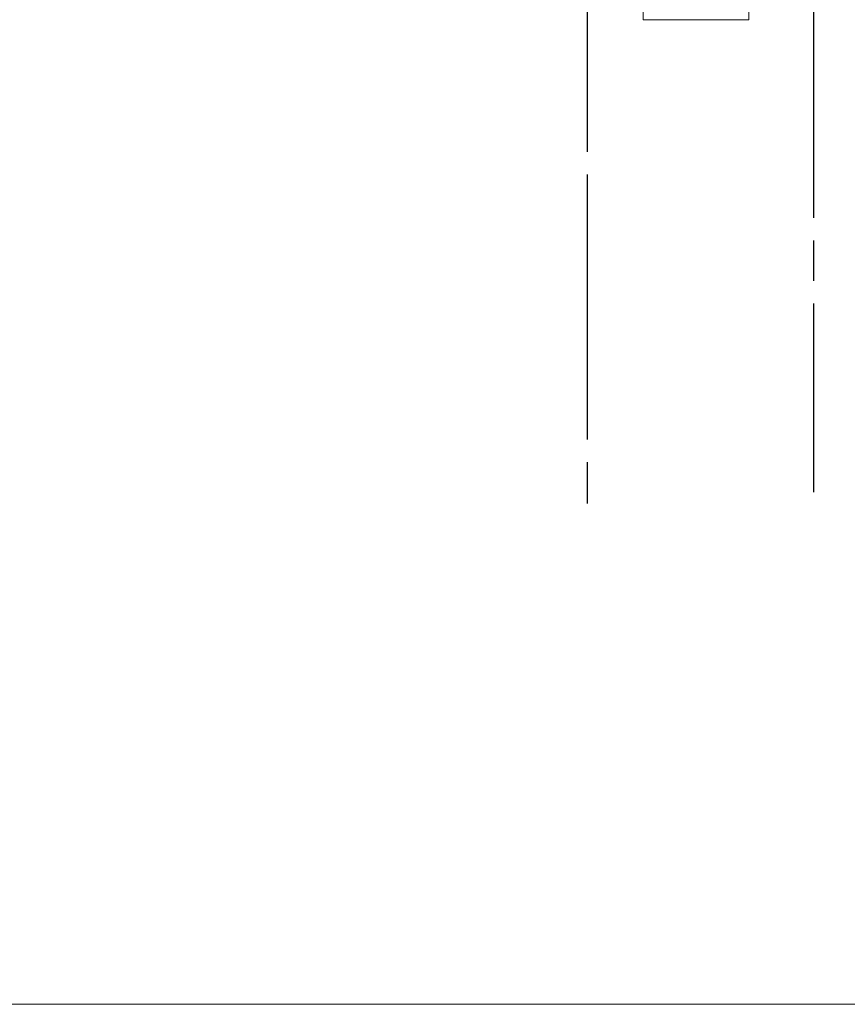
# Model space of a CAD drawing. Extents: x -62 to 873, y 137 to 393.
# Tile 2 of 11: x -7 to 47, y 137 to 202. Entities that reach past the tile are written whole.
import ezdxf
from ezdxf.enums import TextEntityAlignment as Align

# ---------------------------------------------------------------- set-up
doc = ezdxf.new("R2010")
doc.units = 0
doc.header["$MEASUREMENT"] = 0
for name, color, linetype, lineweight in [('B_ANNO_DIM', 7, 'Continuous', 18), ('B_ANNO_TEXT_TITLE', 7, 'Continuous', 40), ('B_STEEL_RAIL', 92, 'Continuous', 18)]:
    doc.layers.add(name, color=color, linetype=linetype, lineweight=lineweight)
doc.layers.add('B_ANNO_NOPLOT', color=47, linetype='Continuous', lineweight=18, plot=False)
doc.styles.add('Annotative', font='calibri.ttf', dxfattribs={"height": 0.0625})
doc.styles.get("Standard").update_dxf_attribs({"font": 'calibri.ttf'})
doc.styles.add('Title', font='calibrib.ttf', dxfattribs={"height": 0.125})
doc.dimstyles.new('Annotative', dxfattribs={"dimscale": 0, "dimtxt": 0.0625, "dimasz": 0.0625, "dimexe": 0.03125, "dimexo": 0.03125, "dimgap": 0.03125, "dimtad": 1, "dimdec": 3, "dimzin": 3, "dimdsep": 46, "dimlunit": 4, "dimtxsty": 'Standard', "dimblk": 'OPEN30', "dimcen": 0.03125, "dimaunit": 1, "dimadec": 0, "dimazin": 3, "dimtfac": 0.75, "dimtdec": 3, "dimtofl": 0, "dimtmove": 0, "dimatfit": 3, "dimldrblk": 'OPEN30', "dimfxl": 1, "dimtfill": 1, "dimfrac": 1, "dimtolj": 1, "dimtzin": 0, "dimarcsym": 0})

# ---------------------------------------------------------------- blocks, each defined once
blk = doc.blocks.new('*U124')
at = {"layer": 'B_ANNO_NOPLOT', "flags": 128}
blk.add_lwpolyline([(0, 0), (0, 252), (323.928, 252), (323.928, 238.855), (378, 238.855), (378, 40.5), (316.571, 40.5), (316.571, 0)], close=True, dxfattribs=at)
blk = doc.blocks.new('*U9')
at = {"layer": 'B_ANNO_NOPLOT', "flags": 128}
blk.add_lwpolyline([(0, 0), (0, 252), (323.928, 252), (323.928, 238.855), (378, 238.855), (378, 40.5), (316.571, 40.5), (316.571, 0)], close=True, dxfattribs=at)
blk = doc.blocks.new('H RAIL')
at = {"layer": 'B_STEEL_RAIL'}
blk.add_line((3.497, 0.75), (-3.497, 0.75), dxfattribs=at)
for points in [[(0.497, 20), (0.254, 20, 0.089638), (-3.497, 0.75), (-3.497, 0), (3.497, 0), (3.497, 0.75), (3.497, 6.764)], [(2.685, 0.75, 0.414199), (3.185, 1.25), (3.185, 6.457, -0.878766), (3.151, 11.539, -0.025518), (3.621, 17.162, 0.558814), (2.998, 17.742, -0.266514), (0.801, 18.428, 0.572115), (-0.049, 18.287, 0.081204), (-3.103, 1.258, 0.418609), (-2.603, 0.75)]]:
    blk.add_lwpolyline(points, format="xyb", dxfattribs=at)
for centre, radius in [((2.497, 20), 2), ((2.497, 20), 1.875), ((3.497, 9), 2.25), ((3.497, 9), 1.938)]:
    blk.add_circle(centre, radius, dxfattribs=at)
blk.add_arc((58.435, 9.75), 55, 170.34631, 178.43761, dxfattribs=at)
blk = doc.blocks.new('*U102')
at = {"layer": 'B_ANNO_NOPLOT', "flags": 128}
blk.add_lwpolyline([(0, 0), (0, 252), (323.9277, 252), (323.9277, 238.8552), (378, 238.8552), (378, 40.4996), (316.5708, 40.4996), (316.5708, 0)], close=True, dxfattribs=at)
at = {"layer": 'B_STEEL_RAIL'}
blk.add_blockref('H RAIL', (99.63, 65.1484, 0.8563), dxfattribs=at)
at = {"style": 'Annotative'}
blk.add_attdef('DIST', text='', height=1.5, dxfattribs=at).set_placement((157.4215, 233.8893, 0.8422), align=Align.MIDDLE_CENTER)
blk = doc.blocks.new('_Open30')
at = {"color": 0, "linetype": 'ByBlock', "lineweight": -2}
for p, q in [((-1, 0.268), (0, 0)), ((0, 0), (-1, -0.268)), ((0, 0), (-1, 0))]:
    blk.add_line(p, q, dxfattribs=at)
blk = doc.blocks.new('*D115')
at = {"layer": 'B_ANNO_DIM', "color": 0, "lineweight": -2, "transparency": 16777216}
for p, q in [((92.428, 56.432), (92.428, 98.736)), ((107.428, 89.963), (107.428, 98.736)), ((93.928, 97.986), (105.928, 97.986)), ((107.428, 52.05), (107.428, 88.463)), ((92.428, 37.391), (92.428, 54.932)), ((107.428, 47.894), (107.428, 50.55)), ((107.428, 33.894), (107.428, 46.394)), ((92.428, 33.148), (92.428, 35.891))]:
    blk.add_line(p, q, dxfattribs=at)
at = {"layer": 'Defpoints', "color": 0, "transparency": 16777216}
for p in [(107.428, 97.986), (107.428, 33.144), (92.428, 32.398)]:
    blk.add_point(p, dxfattribs=at)
at = {"layer": 'B_ANNO_DIM', "color": 0, "lineweight": -2, "transparency": 16777216, "xscale": 1.5, "yscale": 1.5, "zscale": 1.5, "rotation": 180}
blk.add_blockref('_Open30', (92.428, 97.986), dxfattribs=at)
at = {"layer": 'B_ANNO_DIM', "color": 0, "lineweight": -2, "transparency": 16777216, "xscale": 1.5, "yscale": 1.5, "zscale": 1.5}
blk.add_blockref('_Open30', (107.428, 97.986), dxfattribs=at)
at = {"layer": 'B_ANNO_DIM', "color": 0, "transparency": 16777216, "char_height": 1.5, "attachment_point": 5, "bg_fill": 3, "box_fill_scale": 1.25, "bg_fill_color": 256, "bg_fill_true_color": 13158600, "bg_fill_transparency": 0}
for s, insert in [('\\A1;1\'-3"', (99.928, 99.504)), ('\\A1;LEVEL', (99.928, 96.482))]:
    blk.add_mtext(s, dxfattribs=dict(at, insert=insert))
blk = doc.blocks.new('INS_PPTA_BASE')
at = {"layer": 'B_ANNO_DIM', "style": 'Annotative'}
for tag, p in [('S5BAR5', (125.6459, 232.3443, 0.8422)), ('SPA.DIST', (121.7494, 165.6809, 0.8422)), ('R5BAR2', (298.7358, 105.4398, 0.8422)), ('R5BAR1', (42.1873, 56.6665)), ('S5BAR1', (114.1883, 52.1599, 0.8422)), ('S4BAR1', (137.2365, 44.049, 0.8422)), ('S5BAR3', (138.1655, 39.654, 0.8422)), ('S5BAR2', (113.9299, 36.5239, 0.8422)), ('S4BAR2', (106.7549, 20.8269, 0.8422)), ('S4BAR5', (177.2923, 13.3734, 0.8422)), ('S4BAR3', (125.6808, 12.423, 0.8422)), ('S4BAR4', (141.198, 12.3273, 0.8422))]:
    blk.add_attdef(tag, text='', height=1.5, dxfattribs=at).set_placement(p, align=Align.TOP_LEFT)
blk.add_attdef('SPA.NUM', text='', height=1.5, dxfattribs=at).set_placement((109.244, 165.6809, 0.8422), align=Align.TOP_RIGHT)
blk.add_attdef('SDWK', text='', height=1.5, dxfattribs=at).set_placement((135.6711, 90.7428, 0.8422), align=Align.MIDDLE_CENTER)
at = {"layer": 'B_ANNO_TEXT_TITLE', "style": 'Title'}
for tag, p in [('ST1', (324.7905, 70.6587)), ('ST3', (346.5, 70.7571)), ('ST4', (364.669, 70.7571)), ('ST2', (347.0301, 54.5186))]:
    blk.add_attdef(tag, text='', height=3, dxfattribs=at).set_placement(p, align=Align.TOP_LEFT)
at = {"layer": 'B_ANNO_DIM'}
dim = blk.add_linear_dim(base=(107.428, 97.9858, 0.8422), p1=(92.428, 32.3984, 0.8422), p2=(107.428, 33.1437, 0.8422), text='<>\\XLEVEL', dimstyle='Annotative', dxfattribs=at)
dim.commit()
dim.dimension.update_dxf_attribs({"geometry": '*D115', "text_midpoint": (99.928, 97.9858, 0.8422)})
at = {"layer": 'B_ANNO_DIM', "style": 'Annotative'}
blk.add_attdef('S5BAR4', text='', height=1.5, dxfattribs=at).set_placement((87.4709, 56.4426, 0.8422), align=Align.TOP_LEFT)

msp = doc.modelspace()

# ---------------------------------------------------------------- block references
for name in ['*U124', '*U9']:
    msp.add_blockref(name, (-62.207, 136.531, -0.842))

# ---------------------------------------------------------------- next in the draw order: block references
msp.add_blockref('*U102', (-62.207, 136.531, -0.842))

# ---------------------------------------------------------------- next in the draw order: block references
msp.add_blockref('INS_PPTA_BASE', (-62.207, 136.531, -0.842))

doc.saveas('drawing.dxf')
